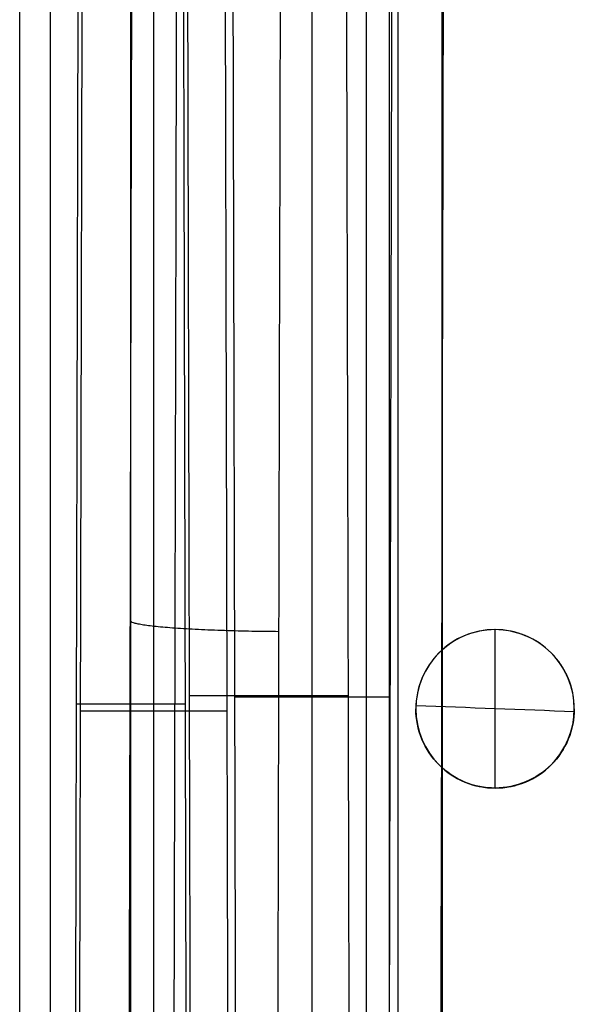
# Model space of a CAD drawing. Header units: millimetres. Extents: x -68 to 68, y -70 to 54.
# Tile 31 of 83: x -67.5 to -62.25, y -23.22 to -13.9. Entities that reach past the tile are written whole.
import ezdxf

# ---------------------------------------------------------------- set-up
doc = ezdxf.new("R2010")
doc.units = ezdxf.units.MM
doc.layers.add('Layer 01', color=7, linetype='Continuous', true_color=0x000000)

# ---------------------------------------------------------------- blocks, each defined once
blk = doc.blocks.new('Open CASCADE STEP translator 6.8 1.1.1.step')
at = {"layer": 'Layer 01', "color": 96, "true_color": 0x008000}
blk.add_line((-3.5, -49, 0.8007), (-3.5, 4, 0.8007), dxfattribs=at)
for points in [[(-3.5, -49), (-3.5, -22.5), (-3.5, 4)], [(-3.5, 4, 1.6014), (-3.5, -22.5, 1.6014), (-3.5, -49, 1.6014)]]:
    blk.add_open_spline(points, degree=2, dxfattribs=at)
blk = doc.blocks.new('Board.step')
at = {"layer": 'Layer 01'}
blk.add_blockref('Open CASCADE STEP translator 6.8 1.1.1.step', (0, 0, -1.6014), dxfattribs=at)
blk = doc.blocks.new('MC403-X_A_090322_MultipleBody.step')
at = {"layer": 'Layer 01'}
blk.add_blockref('Board.step', (0, 0), dxfattribs=at)
blk = doc.blocks.new('MC403-X_A_090322_MultipleBody 090322')
at = {"layer": 'Layer 01'}
blk.add_blockref('MC403-X_A_090322_MultipleBody.step', (0, 0), dxfattribs=at)
blk = doc.blocks.new('TRO-13-001 MC403 CASTING270122')
at = {"layer": 'Layer 01', "color": 7, "true_color": 0xdde8ff}
for p, q in [((-67.2084, -41.7201, -4.15), (-67.2084, 39.4393, -4.15)), ((-64.2183, -29.4468, -3.25), (-64.2183, 24.4468, -3.25)), ((-66.4481, -38.6699, 1.6787), (-66.4481, -2.0768, 4.1349)), ((-65.8924, -20.293, 1.7095), (-64.3914, -20.293, 1.7095)), ((-66.962, -20.3734, 2.9068), (-65.9342, -20.3734, 2.9068))]:
    blk.add_line(p, q, dxfattribs=at)
for points in [[(-67.5, -42.4277, -12.5), (-67.5, -21.2072, -12.5), (-67.5, 0.0133, -12.5)], [(-64, -29.2286, -9.5), (-64, -14.7056, -9.5), (-64, -0.1826, -9.5)], [(-65.8495, -38.5896, 0.4814), (-65.8924, -20.293, 1.7095), (-65.9352, -1.9965, 2.9376)], [(-64.4343, -1.9965, 2.9376), (-64.4008, -16.3125, 1.9767), (-64.3672, -30.6285, 1.0157)], [(-67.0049, -38.6699, 1.6787), (-66.962, -20.3734, 2.9068), (-66.9191, -2.0768, 4.1349)], [(-65.9771, -2.0768, 4.1349), (-65.9342, -20.3734, 2.9068), (-65.8913, -38.6699, 1.6787)]]:
    blk.add_open_spline(points, degree=2, dxfattribs=at)
blk = doc.blocks.new('TRO-13-003 MC403 FRONT CASING270122')
at = {"layer": 'Layer 01', "color": 254, "true_color": 0xcad1ee}
for p, q in [((-63.918, -44.6095, 4.1144), (-63.918, 41.8798, 4.1144)), ((-64.7306, -38.603, 0.6809), (-64.7306, -2.0099, 3.1371)), ((-66.2315, -38.7369, 2.6764), (-66.2315, -2.1438, 5.1326)), ((-63, -19.67, 18.7535), (-63, -19.67, 19.0547)), ((-65.4662, -20.3064, 1.909), (-63.995, -20.3064, 1.909)), ((-66.9271, -20.4404, 3.9045), (-65.5359, -20.4404, 3.9045)), ((-63, -21.17, 18.6528), (-63, -21.17, 18.954))]:
    blk.add_line(p, q, dxfattribs=at)
for centre, start, end in [((-63, -20.42, 18.8654), 0, 180), ((-63, -20.42, 18.8421), 180, 0)]:
    blk.add_arc(centre, 0.75, start, end, dxfattribs=at)
for points, knots in [([(-63.5611, -44.6095, 14.335), (-63.5488, -39.4048, 14.6851), (-63.5366, -34.2001, 15.0351), (-63.5244, -28.9954, 15.3852), (-63.5122, -23.7907, 15.7353), (-63.4999, -18.586, 16.0854), (-63.4877, -13.3813, 16.4355), (-63.4727, -6.9725, 16.8666), (-63.4576, -0.5637, 17.2977), (-63.4426, 5.8451, 17.7287)], [0, 0, 0, 0, 15.649399, 15.649399, 15.649399, 31.298799, 31.298799, 31.298799, 50.568779, 50.568779, 50.568779, 50.568779]), ([(-66.5116, -44.6095, 15.805), (-66.4994, -39.4121, 16.1546), (-66.4871, -34.2148, 16.5042), (-66.4749, -29.0175, 16.8538), (-66.4627, -23.8201, 17.2035), (-66.4505, -18.6228, 17.5531), (-66.4383, -13.4254, 17.9027), (-66.4261, -8.2281, 18.2523), (-66.4139, -3.0307, 18.6019), (-66.4017, 2.1666, 18.9515), (-66.3991, 3.2546, 19.0247), (-66.3966, 4.3426, 19.0979), (-66.394, 5.4306, 19.1711)], [0, 0, 0, 0, 0.01562731, 0.01562731, 0.01562731, 0.03125462, 0.03125462, 0.03125462, 0.04688192, 0.04688192, 0.04688192, 0.05015331, 0.05015331, 0.05015331, 0.05015331]), ([(-65.1045, -44.7098, 17.2465), (-65.0923, -39.5124, 17.5961), (-65.08, -34.3151, 17.9457), (-65.0678, -29.1177, 18.2953), (-65.0661, -28.3856, 18.3446), (-65.0644, -27.6535, 18.3938), (-65.0626, -26.9214, 18.4431), (-65.0487, -20.992, 18.8419), (-65.0347, -15.0625, 19.2408), (-65.0208, -9.1331, 19.6396), (-65.0114, -5.1421, 19.9081), (-65.002, -1.1511, 20.1765), (-64.9926, 2.8398, 20.445), (-64.9907, 3.67, 20.5009), (-64.9887, 4.5002, 20.5567), (-64.9868, 5.3303, 20.6125)], [-50.153314, -50.153314, -50.153314, -50.153314, -34.526006, -34.526006, -34.526006, -32.324725, -32.324725, -32.324725, -14.496136, -14.496136, -14.496136, -2.496136, -2.496136, -2.496136, 0, 0, 0, 0]), ([(-62.25, -20.42, 19.0488), (-62.25, -20.2219, 19.0621), (-62.3315, -20.0274, 19.0704), (-62.6096, -19.7502, 19.0725), (-62.8046, -19.6694, 19.0664), (-63.101, -19.6703, 19.0487), (-63.1985, -19.6901, 19.0415), (-63.3794, -19.7656, 19.0256), (-63.4624, -19.8215, 19.0169), (-63.669, -20.0289, 18.9906), (-63.75, -20.2242, 18.9726), (-63.75, -20.42, 18.9594)], [-2.409574, -2.409574, -2.409574, -2.409574, -1.80718, -1.80718, -1.204787, -1.204787, -0.90359, -0.90359, -0.602393, -0.602393, 0, 0, 0, 0]), ([(-62.25, -20.42, 18.7476), (-62.25, -20.3209, 18.7543), (-62.2695, -20.2236, 18.7597), (-62.3449, -20.0417, 18.7674), (-62.4008, -19.9584, 18.7697), (-62.609, -19.7506, 18.7714), (-62.8055, -19.6697, 18.7651), (-63.0992, -19.6702, 18.7476), (-63.1973, -19.6898, 18.7404), (-63.3787, -19.7652, 18.7245), (-63.461, -19.8202, 18.7159), (-63.6007, -19.9602, 18.6981), (-63.6555, -20.0426, 18.6892), (-63.7306, -20.224, 18.6725), (-63.75, -20.3221, 18.6648), (-63.75, -20.42, 18.6582)], [0, 0, 0, 0, 0.298403, 0.298403, 0.596806, 0.596806, 1.193613, 1.193613, 1.492016, 1.492016, 1.790419, 1.790419, 2.088822, 2.088822, 2.387225, 2.387225, 2.387225, 2.387225]), ([(-62.25, -20.42, 19.0488), (-62.25, -20.5191, 19.0422), (-62.2695, -20.6162, 19.0345), (-62.3446, -20.7976, 19.0179), (-62.4002, -20.8807, 19.009), (-62.6072, -21.0881, 18.9829), (-62.8026, -21.1695, 18.9658), (-63.096, -21.1702, 18.9483), (-63.1946, -21.151, 18.9437), (-63.3765, -21.0761, 18.9378), (-63.4595, -21.021, 18.9366), (-63.5998, -20.881, 18.9375), (-63.6551, -20.7982, 18.9398), (-63.7306, -20.6161, 18.9474), (-63.75, -20.5179, 18.9528), (-63.75, -20.42, 18.9594)], [0, 0, 0, 0, 0.298375, 0.298375, 0.596751, 0.596751, 1.193502, 1.193502, 1.491877, 1.491877, 1.790253, 1.790253, 2.088628, 2.088628, 2.387004, 2.387004, 2.387004, 2.387004]), ([(-63.75, -20.42, 18.6582), (-63.75, -20.6157, 18.6451), (-63.6689, -20.8118, 18.6368), (-63.461, -21.0197, 18.6353), (-63.3775, -21.0755, 18.6366), (-63.1956, -21.1507, 18.6425), (-63.0981, -21.1701, 18.647), (-62.9001, -21.1699, 18.6588), (-62.8029, -21.1503, 18.6659), (-62.6214, -21.0749, 18.6817), (-62.5385, -21.0192, 18.6904), (-62.3314, -20.8119, 18.7165), (-62.25, -20.6181, 18.7343), (-62.25, -20.42, 18.7476)], [0, 0, 0, 0, 0.599564, 0.599564, 0.899347, 0.899347, 1.199129, 1.199129, 1.498911, 1.498911, 1.798693, 1.798693, 2.398257, 2.398257, 2.398257, 2.398257])]:
    blk.add_open_spline(points, degree=3, knots=knots, dxfattribs=at)
for points, weights, degree in [([(-66.0871, -44.6772, 16.797), (-66.0479, -27.9971, 17.919), (-66.0087, -11.317, 19.041), (-65.9695, 5.3629, 20.1631)], [0.870143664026, 0.870137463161, 0.870131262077, 0.870125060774], 3), ([(-65.0456, -19.6897, 18.9295), (-66.4054, -19.6809, 18.8464), (-66.4528, -19.5894, 17.488)], [1, 0.740268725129, 1], 2)]:
    blk.add_rational_spline(points, weights, degree=degree, dxfattribs=at)
for points, degree in [([(-65.5091, -2.0099, 3.1371), (-65.4662, -20.3064, 1.909), (-65.4233, -38.603, 0.6809)], 2), ([(-63.9521, -2.0099, 3.1371), (-63.995, -20.3064, 1.909), (-64.0379, -38.603, 0.6809)], 2), ([(-66.8843, -2.1438, 5.1326), (-66.9271, -20.4404, 3.9045), (-66.97, -38.7369, 2.6764)], 2), ([(-65.493, -38.7369, 2.6764), (-65.5359, -20.4404, 3.9045), (-65.5788, -2.1438, 5.1326)], 2), ([(-63.0024, -19.67, 18.7534), (-63.0024, -20.17, 18.7198), (-63.0024, -20.67, 18.6863), (-63.0024, -21.17, 18.6527)], 3), ([(-62.2505, -20.4477, 18.7457), (-62.7502, -20.429, 18.7176), (-63.2498, -20.41, 18.689), (-63.7494, -20.3906, 18.6602)], 3), ([(-63.75, -20.42, 18.9594), (-63.75, -20.42, 18.8088), (-63.75, -20.42, 18.6582)], 2), ([(-62.25, -20.42, 18.7476), (-62.25, -20.42, 18.8982), (-62.25, -20.42, 19.0488)], 2)]:
    blk.add_open_spline(points, degree=degree, dxfattribs=at)

msp = doc.modelspace()

# ---------------------------------------------------------------- block references
at = {"layer": 'Layer 01'}
for name, p in [('TRO-13-001 MC403 CASTING270122', (0, 0)), ('TRO-13-003 MC403 FRONT CASING270122', (0, 0)), ('MC403-X_A_090322_MultipleBody 090322', (-60, 20, 1.6014))]:
    msp.add_blockref(name, p, dxfattribs=at)

doc.saveas('drawing.dxf')
